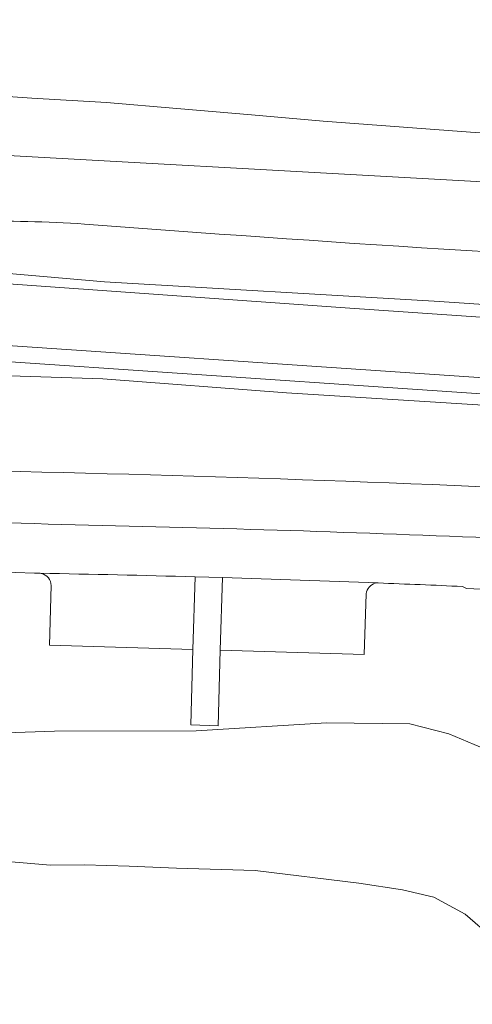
# Model space of a CAD drawing. Extents: x 184422 to 188298, y 343471 to 350189.
# Tile 43 of 256: x 185476 to 185514, y 346789 to 346871. Entities that reach past the tile are written whole.
import ezdxf

# ---------------------------------------------------------------- set-up
doc = ezdxf.new("R2010")
doc.units = 0
for name, color, linetype, lineweight in [('B-WA-GR-BOUWLAND-GV', 252, 'Continuous', 13), ('B-WA-GR-GRAS-GV', 252, 'Continuous', 13), ('B-WA-GR-STRUIK-GV', 252, 'Continuous', 13), ('B-WA-GW-TALUD_KRUIN-G', 252, 'Continuous', 18), ('B-WA-IE-TERREINAFSCHEIDING_KUNSTMATIG_HEKWERK-G', 252, 'IE-TERREINAFSCHEIDING-KUNSTMATIG', 18), ('B-WA-OG-TERREIN_CULTUURSCHEIDING-GV', 252, 'Continuous', 18), ('B-WA-OG-WATER-GV', 252, 'Continuous', 18), ('B-WA-OG-WEG-GV', 252, 'Continuous', 18), ('B-WA-VH-VERHARDING_ASFALT-GV', 252, 'Continuous', 18), ('B-WA-VH-VERHARDING_BETONSTRAATSTEEN-GV', 252, 'Continuous', 18), ('B-WA-VH-VERHARDING_GESLOTEN-GV', 252, 'Continuous', 18), ('B-WA-VH-VERHARDING_OPEN-GV', 252, 'Continuous', 18)]:
    doc.layers.add(name, color=color, linetype=linetype, lineweight=lineweight)
doc.linetypes.add('IE-TERREINAFSCHEIDING-KUNSTMATIG', pattern='A,4,[82,NLCS.SHX,S=0.75,R=90,X=0,Y=0],4,-2', length=10)

msp = doc.modelspace()

# ---------------------------------------------------------------- linework, layer by layer
at = {"layer": 'B-WA-GR-BOUWLAND-GV', "flags": 128}
msp.add_lwpolyline([(185474.37, 346864.761), (185477.176, 346864.589), (185483.405, 346864.205), (185489.286, 346863.704), (185495.532, 346863.173), (185501.534, 346862.663), (185513.84, 346861.739), (185523.312, 346861.124), (185535.396, 346860.019), (185541.379, 346859.472), (185544.31, 346859.269), (185547.039, 346859.151), (185549.921, 346859.194), (185553.192, 346859.3), (185558.88, 346861.266), (185561.73, 346862.091), (185564.673, 346862.036), (185565.51, 346861.876), (185567.552, 346861.681), (185567.183, 346885.408)], dxfattribs=at)
msp.add_lwpolyline([(185474.37, 346864.761), (185477.176, 346864.589), (185483.405, 346864.205), (185489.286, 346863.704), (185495.532, 346863.173), (185501.534, 346862.663), (185513.84, 346861.739), (185523.312, 346861.124), (185535.396, 346860.019), (185541.379, 346859.472), (185544.31, 346859.269), (185547.039, 346859.151), (185549.921, 346859.194), (185553.192, 346859.3), (185558.88, 346861.266), (185561.73, 346862.091), (185564.673, 346862.036), (185565.51, 346861.876), (185567.552, 346861.681), (185567.183, 346885.408)], dxfattribs=at)
msp.add_lwpolyline([(185474.37, 346864.761), (185477.176, 346864.589), (185483.405, 346864.205), (185489.286, 346863.704), (185495.532, 346863.173), (185501.534, 346862.663), (185513.84, 346861.739), (185523.312, 346861.124), (185535.396, 346860.019), (185541.379, 346859.472), (185544.31, 346859.269), (185547.039, 346859.151), (185549.921, 346859.194), (185553.192, 346859.3), (185558.88, 346861.266), (185561.73, 346862.091), (185564.673, 346862.036), (185565.51, 346861.876), (185567.552, 346861.681), (185567.183, 346885.408)], dxfattribs=at)
at = {"layer": 'B-WA-GR-GRAS-GV'}
for points in [[(185530.615, 346831.357, 0.00725), (185472.574, 346833.43)], [(185530.615, 346831.357, 0.00725), (185472.574, 346833.43)], [(185530.615, 346831.357, 0.00725), (185472.574, 346833.43)], [(185460.5, 346829.421, -0.000502), (185496.568, 346828.485)], [(185460.5, 346829.421, -0.000502), (185496.568, 346828.485)], [(185460.5, 346829.421, -0.000502), (185496.568, 346828.485)], [(185496.568, 346828.485, -0.004536), (185532.015, 346827.052)], [(185496.568, 346828.485, -0.004536), (185532.015, 346827.052)], [(185496.568, 346828.485, -0.004536), (185532.015, 346827.052)], [(185478.789, 346823.808, 0.349912), (185477.964, 346824.829)], [(185478.789, 346823.808, 0.349912), (185477.964, 346824.829)], [(185478.789, 346823.808, 0.349912), (185477.964, 346824.829)], [(185505.885, 346824.004, 0.28944), (185505.112, 346823.136)], [(185505.885, 346824.004, 0.28944), (185505.112, 346823.136)], [(185505.885, 346824.004, 0.28944), (185505.112, 346823.136)], [(185513.173, 346823.737, 0.001421), (185506.12, 346824.033)], [(185513.173, 346823.737, 0.001421), (185506.12, 346824.033)], [(185513.173, 346823.737, 0.001421), (185506.12, 346824.033)]]:
    msp.add_lwpolyline(points, format="xyb", dxfattribs=at)
at = {"layer": 'B-WA-GR-GRAS-GV', "flags": 128}
for points in [[(185477.964, 346824.829), (185477.873, 346824.842), (185477.754, 346824.844), (185477.397, 346824.85), (185472.613, 346825.011), (185472.164, 346824.82), (185471.889, 346824.826), (185471.734, 346818.105), (185451.534, 346818.754), (185451.557, 346825.295), (185450.985, 346825.453), (185445.395, 346825.513), (185445.192, 346825.5)], [(185477.964, 346824.829), (185477.873, 346824.842), (185477.754, 346824.844), (185477.397, 346824.85), (185472.613, 346825.011), (185472.164, 346824.82), (185471.889, 346824.826), (185471.734, 346818.105), (185451.534, 346818.754), (185451.557, 346825.295), (185450.985, 346825.453), (185445.395, 346825.513), (185445.192, 346825.5)], [(185477.964, 346824.829), (185477.873, 346824.842), (185477.754, 346824.844), (185477.397, 346824.85), (185472.613, 346825.011), (185472.164, 346824.82), (185471.889, 346824.826), (185471.734, 346818.105), (185451.534, 346818.754), (185451.557, 346825.295), (185450.985, 346825.453), (185445.395, 346825.513), (185445.192, 346825.5)], [(185505.112, 346823.136), (185504.964, 346818.06), (185492.923, 346818.412), (185492.738, 346812.089), (185490.453, 346812.156), (185490.637, 346818.479), (185478.644, 346818.829), (185478.789, 346823.808)], [(185505.112, 346823.136), (185504.964, 346818.06), (185492.923, 346818.412), (185492.738, 346812.089), (185490.453, 346812.156), (185490.637, 346818.479), (185478.644, 346818.829), (185478.789, 346823.808)], [(185505.112, 346823.136), (185504.964, 346818.06), (185492.923, 346818.412), (185492.738, 346812.089), (185490.453, 346812.156), (185490.637, 346818.479), (185478.644, 346818.829), (185478.789, 346823.808)], [(185506.12, 346824.033), (185505.885, 346824.004)], [(185506.12, 346824.033), (185505.885, 346824.004)], [(185506.12, 346824.033), (185505.885, 346824.004)], [(185536.573, 346822.705), (185530.41, 346822.98), (185529.961, 346822.818), (185528.12, 346822.901), (185527.929, 346818.668), (185517.523, 346819.139), (185517.714, 346823.372), (185513.502, 346823.563), (185513.173, 346823.737)], [(185536.573, 346822.705), (185530.41, 346822.98), (185529.961, 346822.818), (185528.12, 346822.901), (185527.929, 346818.668), (185517.523, 346819.139), (185517.714, 346823.372), (185513.502, 346823.563), (185513.173, 346823.737)], [(185536.573, 346822.705), (185530.41, 346822.98), (185529.961, 346822.818), (185528.12, 346822.901), (185527.929, 346818.668), (185517.523, 346819.139), (185517.714, 346823.372), (185513.502, 346823.563), (185513.173, 346823.737)], [(185462.771, 346811.087), (185479.076, 346811.626), (185490.904, 346811.672), (185501.816, 346812.343), (185508.782, 346812.238), (185512.022, 346811.406), (185514.153, 346810.524)], [(185462.771, 346811.087), (185479.076, 346811.626), (185490.904, 346811.672), (185501.816, 346812.343), (185508.782, 346812.238), (185512.022, 346811.406), (185514.153, 346810.524)], [(185462.771, 346811.087), (185479.076, 346811.626), (185490.904, 346811.672), (185501.816, 346812.343), (185508.782, 346812.238), (185512.022, 346811.406), (185514.153, 346810.524)]]:
    msp.add_lwpolyline(points, dxfattribs=at)
at = {"layer": 'B-WA-GR-STRUIK-GV', "flags": 128}
for points in [[(185528.256, 346784.7), (185531.679, 346789.758), (185534.391, 346790.451), (185538.046, 346790.569), (185541.68, 346791.824), (185543.169, 346793.399), (185543.412, 346796.605), (185541.728, 346798.964), (185537.378, 346798.198), (185535.166, 346798.238), (185532.607, 346798.77), (185529.554, 346799.992), (185526.326, 346801.845), (185524.099, 346803.77), (185521.235, 346806.392), (185518.308, 346808.51), (185515.006, 346810.171), (185514.153, 346810.524), (185512.022, 346811.406), (185508.782, 346812.238), (185501.816, 346812.343), (185490.904, 346811.672), (185479.076, 346811.626), (185462.771, 346811.087)], [(185528.256, 346784.7), (185531.679, 346789.758), (185534.391, 346790.451), (185538.046, 346790.569), (185541.68, 346791.824), (185543.169, 346793.399), (185543.412, 346796.605), (185541.728, 346798.964), (185537.378, 346798.198), (185535.166, 346798.238), (185532.607, 346798.77), (185529.554, 346799.992), (185526.326, 346801.845), (185524.099, 346803.77), (185521.235, 346806.392), (185518.308, 346808.51), (185515.006, 346810.171), (185514.153, 346810.524), (185512.022, 346811.406), (185508.782, 346812.238), (185501.816, 346812.343), (185490.904, 346811.672), (185479.076, 346811.626), (185462.771, 346811.087)], [(185528.256, 346784.7), (185531.679, 346789.758), (185534.391, 346790.451), (185538.046, 346790.569), (185541.68, 346791.824), (185543.169, 346793.399), (185543.412, 346796.605), (185541.728, 346798.964), (185537.378, 346798.198), (185535.166, 346798.238), (185532.607, 346798.77), (185529.554, 346799.992), (185526.326, 346801.845), (185524.099, 346803.77), (185521.235, 346806.392), (185518.308, 346808.51), (185515.006, 346810.171), (185514.153, 346810.524), (185512.022, 346811.406), (185508.782, 346812.238), (185501.816, 346812.343), (185490.904, 346811.672), (185479.076, 346811.626), (185462.771, 346811.087)], [(185475.143, 346800.737), (185478.734, 346800.438), (185481.572, 346800.453), (185485.316, 346800.354), (185489.27, 346800.18), (185495.831, 346799.997), (185504.519, 346798.938), (185508.169, 346798.364), (185510.78, 346797.747), (185513.388, 346796.336), (185515.725, 346794.314), (185517.52, 346792.42), (185519.893, 346790.079), (185522.681, 346788.304)], [(185475.143, 346800.737), (185478.734, 346800.438), (185481.572, 346800.453), (185485.316, 346800.354), (185489.27, 346800.18), (185495.831, 346799.997), (185504.519, 346798.938), (185508.169, 346798.364), (185510.78, 346797.747), (185513.388, 346796.336), (185515.725, 346794.314), (185517.52, 346792.42), (185519.893, 346790.079), (185522.681, 346788.304)], [(185475.143, 346800.737), (185478.734, 346800.438), (185481.572, 346800.453), (185485.316, 346800.354), (185489.27, 346800.18), (185495.831, 346799.997), (185504.519, 346798.938), (185508.169, 346798.364), (185510.78, 346797.747), (185513.388, 346796.336), (185515.725, 346794.314), (185517.52, 346792.42), (185519.893, 346790.079), (185522.681, 346788.304)]]:
    msp.add_lwpolyline(points, dxfattribs=at)
at = {"layer": 'B-WA-GW-TALUD_KRUIN-G', "flags": 128}
for points in [[(185466.275, 346873.867), (185464.957, 346872.64), (185464.373, 346871.993), (185463.87, 346871.263), (185463.537, 346870.41), (185463.351, 346869.555), (185463.344, 346868.683), (185464.009, 346862.147), (185464.56, 346858.716), (185467.969, 346859.549), (185471.645, 346859.966), (185550.002, 346855.62)], [(185466.275, 346873.867), (185464.957, 346872.64), (185464.373, 346871.993), (185463.87, 346871.263), (185463.537, 346870.41), (185463.351, 346869.555), (185463.344, 346868.683), (185464.009, 346862.147), (185464.56, 346858.716), (185467.969, 346859.549), (185471.645, 346859.966), (185550.002, 346855.62)], [(185466.275, 346873.867), (185464.957, 346872.64), (185464.373, 346871.993), (185463.87, 346871.263), (185463.537, 346870.41), (185463.351, 346869.555), (185463.344, 346868.683), (185464.009, 346862.147), (185464.56, 346858.716), (185467.969, 346859.549), (185471.645, 346859.966), (185550.002, 346855.62)], [(185465.592, 346852.494), (185465.913, 346851.992), (185466.075, 346851.74), (185466.649, 346851.197), (185467.356, 346850.898), (185468.031, 346850.697), (185468.902, 346850.494), (185470.124, 346850.37), (185483.24, 346849.213), (185510.815, 346847.589), (185540.775, 346845.587), (185549.036, 346844.918), (185551.475, 346845.012), (185553.312, 346845.34), (185555.215, 346845.854), (185555.608, 346845.98), (185556.351, 346846.218), (185557.626, 346846.626), (185559.074, 346847.201), (185560.115, 346847.861), (185560.771, 346848.41), (185564.114, 346853.454), (185565.129, 346855.651), (185566.837, 346859.344)], [(185465.592, 346852.494), (185465.913, 346851.992), (185466.075, 346851.74), (185466.649, 346851.197), (185467.356, 346850.898), (185468.031, 346850.697), (185468.902, 346850.494), (185470.124, 346850.37), (185483.24, 346849.213), (185510.815, 346847.589), (185540.775, 346845.587), (185549.036, 346844.918), (185551.475, 346845.012), (185553.312, 346845.34), (185555.215, 346845.854), (185555.608, 346845.98), (185556.351, 346846.218), (185557.626, 346846.626), (185559.074, 346847.201), (185560.115, 346847.861), (185560.771, 346848.41), (185564.114, 346853.454), (185565.129, 346855.651), (185566.837, 346859.344)], [(185465.592, 346852.494), (185465.913, 346851.992), (185466.075, 346851.74), (185466.649, 346851.197), (185467.356, 346850.898), (185468.031, 346850.697), (185468.902, 346850.494), (185470.124, 346850.37), (185483.24, 346849.213), (185510.815, 346847.589), (185540.775, 346845.587), (185549.036, 346844.918), (185551.475, 346845.012), (185553.312, 346845.34), (185555.215, 346845.854), (185555.608, 346845.98), (185556.351, 346846.218), (185557.626, 346846.626), (185559.074, 346847.201), (185560.115, 346847.861), (185560.771, 346848.41), (185564.114, 346853.454), (185565.129, 346855.651), (185566.837, 346859.344)], [(185568.225, 346834.889), (185564.849, 346835.08), (185556.738, 346835.43), (185555.268, 346835.503), (185553.91, 346835.654), (185552.762, 346835.798), (185551.852, 346835.904), (185550.947, 346836.028), (185550.083, 346836.044), (185543.924, 346836.597), (185533.306, 346837.551), (185516.675, 346838.788), (185498.475, 346839.944), (185483.103, 346841.094), (185467.524, 346841.617)], [(185568.225, 346834.889), (185564.849, 346835.08), (185556.738, 346835.43), (185555.268, 346835.503), (185553.91, 346835.654), (185552.762, 346835.798), (185551.852, 346835.904), (185550.947, 346836.028), (185550.083, 346836.044), (185543.924, 346836.597), (185533.306, 346837.551), (185516.675, 346838.788), (185498.475, 346839.944), (185483.103, 346841.094), (185467.524, 346841.617)], [(185568.225, 346834.889), (185564.849, 346835.08), (185556.738, 346835.43), (185555.268, 346835.503), (185553.91, 346835.654), (185552.762, 346835.798), (185551.852, 346835.904), (185550.947, 346836.028), (185550.083, 346836.044), (185543.924, 346836.597), (185533.306, 346837.551), (185516.675, 346838.788), (185498.475, 346839.944), (185483.103, 346841.094), (185467.524, 346841.617)], [(185541.728, 346798.964), (185537.378, 346798.198), (185535.166, 346798.238), (185532.607, 346798.77), (185529.554, 346799.992), (185526.326, 346801.845), (185524.099, 346803.77), (185521.235, 346806.392), (185518.308, 346808.51), (185515.006, 346810.171), (185514.153, 346810.524), (185512.022, 346811.406), (185508.782, 346812.238), (185501.816, 346812.343), (185490.904, 346811.672), (185479.076, 346811.626), (185462.771, 346811.087)], [(185541.728, 346798.964), (185537.378, 346798.198), (185535.166, 346798.238), (185532.607, 346798.77), (185529.554, 346799.992), (185526.326, 346801.845), (185524.099, 346803.77), (185521.235, 346806.392), (185518.308, 346808.51), (185515.006, 346810.171), (185514.153, 346810.524), (185512.022, 346811.406), (185508.782, 346812.238), (185501.816, 346812.343), (185490.904, 346811.672), (185479.076, 346811.626), (185462.771, 346811.087)], [(185541.728, 346798.964), (185537.378, 346798.198), (185535.166, 346798.238), (185532.607, 346798.77), (185529.554, 346799.992), (185526.326, 346801.845), (185524.099, 346803.77), (185521.235, 346806.392), (185518.308, 346808.51), (185515.006, 346810.171), (185514.153, 346810.524), (185512.022, 346811.406), (185508.782, 346812.238), (185501.816, 346812.343), (185490.904, 346811.672), (185479.076, 346811.626), (185462.771, 346811.087)]]:
    msp.add_lwpolyline(points, dxfattribs=at)
at = {"layer": 'B-WA-IE-TERREINAFSCHEIDING_KUNSTMATIG_HEKWERK-G', "flags": 128}
for points in [[(185477.176, 346864.589), (185474.37, 346864.761)], [(185477.176, 346864.589), (185474.37, 346864.761)], [(185477.176, 346864.589), (185474.37, 346864.761)], [(185483.405, 346864.205), (185477.176, 346864.589)], [(185483.405, 346864.205), (185477.176, 346864.589)], [(185483.405, 346864.205), (185477.176, 346864.589)], [(185489.286, 346863.704), (185483.405, 346864.205)], [(185489.286, 346863.704), (185483.405, 346864.205)], [(185489.286, 346863.704), (185483.405, 346864.205)], [(185495.532, 346863.173), (185489.286, 346863.704)], [(185495.532, 346863.173), (185489.286, 346863.704)], [(185495.532, 346863.173), (185489.286, 346863.704)], [(185501.534, 346862.663), (185495.532, 346863.173)], [(185501.534, 346862.663), (185495.532, 346863.173)], [(185501.534, 346862.663), (185495.532, 346863.173)], [(185513.84, 346861.739), (185501.534, 346862.663)], [(185513.84, 346861.739), (185501.534, 346862.663)], [(185513.84, 346861.739), (185501.534, 346862.663)], [(185523.312, 346861.124), (185513.84, 346861.739)], [(185523.312, 346861.124), (185513.84, 346861.739)], [(185523.312, 346861.124), (185513.84, 346861.739)]]:
    msp.add_lwpolyline(points, dxfattribs=at)
at = {"layer": 'B-WA-OG-TERREIN_CULTUURSCHEIDING-GV', "flags": 128}
for points in [[(185467.532, 346871.026), (185466.275, 346873.867), (185464.957, 346872.64), (185464.373, 346871.993), (185463.87, 346871.263), (185463.537, 346870.41), (185463.351, 346869.555), (185463.344, 346868.683), (185464.009, 346862.147), (185464.56, 346858.716), (185467.969, 346859.549), (185471.645, 346859.966), (185550.002, 346855.62)], [(185467.532, 346871.026), (185466.275, 346873.867), (185464.957, 346872.64), (185464.373, 346871.993), (185463.87, 346871.263), (185463.537, 346870.41), (185463.351, 346869.555), (185463.344, 346868.683), (185464.009, 346862.147), (185464.56, 346858.716), (185467.969, 346859.549), (185471.645, 346859.966), (185550.002, 346855.62)], [(185467.532, 346871.026), (185466.275, 346873.867), (185464.957, 346872.64), (185464.373, 346871.993), (185463.87, 346871.263), (185463.537, 346870.41), (185463.351, 346869.555), (185463.344, 346868.683), (185464.009, 346862.147), (185464.56, 346858.716), (185467.969, 346859.549), (185471.645, 346859.966), (185550.002, 346855.62)], [(185564.673, 346862.036), (185561.73, 346862.091), (185558.88, 346861.266), (185553.192, 346859.3), (185549.921, 346859.194), (185547.039, 346859.151), (185544.31, 346859.269), (185541.379, 346859.472), (185535.396, 346860.019), (185523.312, 346861.124), (185513.84, 346861.739), (185501.534, 346862.663), (185495.532, 346863.173), (185489.286, 346863.704), (185483.405, 346864.205), (185477.176, 346864.589), (185474.37, 346864.761), (185471.051, 346864.778), (185468.7, 346866.278), (185468.035, 346867.395), (185467.859, 346868.518), (185467.532, 346871.026)], [(185564.673, 346862.036), (185561.73, 346862.091), (185558.88, 346861.266), (185553.192, 346859.3), (185549.921, 346859.194), (185547.039, 346859.151), (185544.31, 346859.269), (185541.379, 346859.472), (185535.396, 346860.019), (185523.312, 346861.124), (185513.84, 346861.739), (185501.534, 346862.663), (185495.532, 346863.173), (185489.286, 346863.704), (185483.405, 346864.205), (185477.176, 346864.589), (185474.37, 346864.761), (185471.051, 346864.778), (185468.7, 346866.278), (185468.035, 346867.395), (185467.859, 346868.518), (185467.532, 346871.026)], [(185564.673, 346862.036), (185561.73, 346862.091), (185558.88, 346861.266), (185553.192, 346859.3), (185549.921, 346859.194), (185547.039, 346859.151), (185544.31, 346859.269), (185541.379, 346859.472), (185535.396, 346860.019), (185523.312, 346861.124), (185513.84, 346861.739), (185501.534, 346862.663), (185495.532, 346863.173), (185489.286, 346863.704), (185483.405, 346864.205), (185477.176, 346864.589), (185474.37, 346864.761), (185471.051, 346864.778), (185468.7, 346866.278), (185468.035, 346867.395), (185467.859, 346868.518), (185467.532, 346871.026)], [(185550.002, 346855.62), (185471.645, 346859.966), (185467.969, 346859.549), (185464.56, 346858.716), (185465.328, 346853.927), (185465.592, 346852.494)], [(185550.002, 346855.62), (185471.645, 346859.966), (185467.969, 346859.549), (185464.56, 346858.716), (185465.328, 346853.927), (185465.592, 346852.494)], [(185550.002, 346855.62), (185471.645, 346859.966), (185467.969, 346859.549), (185464.56, 346858.716), (185465.328, 346853.927), (185465.592, 346852.494)], [(185470.124, 346850.37), (185483.24, 346849.213), (185510.815, 346847.589), (185540.775, 346845.587), (185549.036, 346844.918), (185551.475, 346845.012), (185553.312, 346845.34), (185555.215, 346845.854), (185555.608, 346845.98), (185556.351, 346846.218), (185557.626, 346846.626), (185559.074, 346847.201), (185560.115, 346847.861), (185560.771, 346848.41), (185564.114, 346853.454), (185565.129, 346855.651), (185566.837, 346859.344)], [(185470.124, 346850.37), (185483.24, 346849.213), (185510.815, 346847.589), (185540.775, 346845.587), (185549.036, 346844.918), (185551.475, 346845.012), (185553.312, 346845.34), (185555.215, 346845.854), (185555.608, 346845.98), (185556.351, 346846.218), (185557.626, 346846.626), (185559.074, 346847.201), (185560.115, 346847.861), (185560.771, 346848.41), (185564.114, 346853.454), (185565.129, 346855.651), (185566.837, 346859.344)], [(185470.124, 346850.37), (185483.24, 346849.213), (185510.815, 346847.589), (185540.775, 346845.587), (185549.036, 346844.918), (185551.475, 346845.012), (185553.312, 346845.34), (185555.215, 346845.854), (185555.608, 346845.98), (185556.351, 346846.218), (185557.626, 346846.626), (185559.074, 346847.201), (185560.115, 346847.861), (185560.771, 346848.41), (185564.114, 346853.454), (185565.129, 346855.651), (185566.837, 346859.344)], [(185568.225, 346834.889), (185564.849, 346835.08), (185556.738, 346835.43), (185555.268, 346835.503), (185553.91, 346835.654), (185552.762, 346835.798), (185551.852, 346835.904), (185550.947, 346836.028), (185550.083, 346836.044), (185543.924, 346836.597), (185533.306, 346837.551), (185516.675, 346838.788), (185498.475, 346839.944), (185483.103, 346841.094), (185467.524, 346841.617)], [(185568.225, 346834.889), (185564.849, 346835.08), (185556.738, 346835.43), (185555.268, 346835.503), (185553.91, 346835.654), (185552.762, 346835.798), (185551.852, 346835.904), (185550.947, 346836.028), (185550.083, 346836.044), (185543.924, 346836.597), (185533.306, 346837.551), (185516.675, 346838.788), (185498.475, 346839.944), (185483.103, 346841.094), (185467.524, 346841.617)], [(185568.225, 346834.889), (185564.849, 346835.08), (185556.738, 346835.43), (185555.268, 346835.503), (185553.91, 346835.654), (185552.762, 346835.798), (185551.852, 346835.904), (185550.947, 346836.028), (185550.083, 346836.044), (185543.924, 346836.597), (185533.306, 346837.551), (185516.675, 346838.788), (185498.475, 346839.944), (185483.103, 346841.094), (185467.524, 346841.617)]]:
    msp.add_lwpolyline(points, dxfattribs=at)
at = {"layer": 'B-WA-OG-TERREIN_CULTUURSCHEIDING-GV'}
for points in [[(185481.584, 346854.042, 0.02609), (185472.077, 346854.232)], [(185472.077, 346854.232, -0.02609), (185481.584, 346854.042)], [(185481.584, 346854.042, 0.02609), (185472.077, 346854.232)], [(185472.077, 346854.232, -0.02609), (185481.584, 346854.042)], [(185481.584, 346854.042, 0.02609), (185472.077, 346854.232)], [(185472.077, 346854.232, -0.02609), (185481.584, 346854.042)], [(185541.685, 346850.235, -0.006336), (185481.584, 346854.042)], [(185481.584, 346854.042, 0.006336), (185541.685, 346850.235)], [(185541.685, 346850.235, -0.006336), (185481.584, 346854.042)], [(185481.584, 346854.042, 0.006336), (185541.685, 346850.235)], [(185541.685, 346850.235, -0.006336), (185481.584, 346854.042)], [(185481.584, 346854.042, 0.006336), (185541.685, 346850.235)], [(185472.574, 346833.43, -0.00725), (185530.615, 346831.357)], [(185472.574, 346833.43, -0.00725), (185530.615, 346831.357)], [(185472.574, 346833.43, -0.00725), (185530.615, 346831.357)]]:
    msp.add_lwpolyline(points, format="xyb", dxfattribs=at)
at = {"layer": 'B-WA-OG-WATER-GV', "flags": 128}
msp.add_lwpolyline([(185500.29, 346708.513), (185502.381, 346709.25), (185510.542, 346712.736), (185513.86, 346713.34), (185516.456, 346713.253), (185517.565, 346712.766), (185528.256, 346784.7), (185525.733, 346786.51), (185522.681, 346788.304), (185519.893, 346790.079), (185517.52, 346792.42), (185515.725, 346794.314), (185513.388, 346796.336), (185510.78, 346797.747), (185508.169, 346798.364), (185504.519, 346798.938), (185495.831, 346799.997), (185489.27, 346800.18), (185485.316, 346800.354), (185481.572, 346800.453), (185478.734, 346800.438), (185475.143, 346800.737)], dxfattribs=at)
msp.add_lwpolyline([(185500.29, 346708.513), (185502.381, 346709.25), (185510.542, 346712.736), (185513.86, 346713.34), (185516.456, 346713.253), (185517.565, 346712.766), (185528.256, 346784.7), (185525.733, 346786.51), (185522.681, 346788.304), (185519.893, 346790.079), (185517.52, 346792.42), (185515.725, 346794.314), (185513.388, 346796.336), (185510.78, 346797.747), (185508.169, 346798.364), (185504.519, 346798.938), (185495.831, 346799.997), (185489.27, 346800.18), (185485.316, 346800.354), (185481.572, 346800.453), (185478.734, 346800.438), (185475.143, 346800.737)], dxfattribs=at)
msp.add_lwpolyline([(185500.29, 346708.513), (185502.381, 346709.25), (185510.542, 346712.736), (185513.86, 346713.34), (185516.456, 346713.253), (185517.565, 346712.766), (185528.256, 346784.7), (185525.733, 346786.51), (185522.681, 346788.304), (185519.893, 346790.079), (185517.52, 346792.42), (185515.725, 346794.314), (185513.388, 346796.336), (185510.78, 346797.747), (185508.169, 346798.364), (185504.519, 346798.938), (185495.831, 346799.997), (185489.27, 346800.18), (185485.316, 346800.354), (185481.572, 346800.453), (185478.734, 346800.438), (185475.143, 346800.737)], dxfattribs=at)
at = {"layer": 'B-WA-OG-WEG-GV', "flags": 128}
for points in [[(185616.219, 346833.924), (185591.773, 346834.732), (185587.416, 346833.023), (185576.894, 346833.687), (185572.746, 346835.93), (185508.985, 346840.233), (185472.921, 346842.686), (185447.618, 346844.412), (185434.217, 346845.244), (185420.806, 346845.87), (185407.664, 346846.293), (185394.517, 346846.417), (185387.276, 346846.386), (185380.038, 346846.241), (185366.499, 346846.054), (185363.719, 346842.874), (185362.5, 346841.48), (185345.635, 346842.449), (185330.941, 346844.043), (185318.886, 346846.312), (185316.661, 346846.803), (185313.106, 346852.289), (185313.052, 346852.303), (185311.264, 346852.764)], [(185616.219, 346833.924), (185591.773, 346834.732), (185587.416, 346833.023), (185576.894, 346833.687), (185572.746, 346835.93), (185508.985, 346840.233), (185472.921, 346842.686), (185447.618, 346844.412), (185434.217, 346845.244), (185420.806, 346845.87), (185407.664, 346846.293), (185394.517, 346846.417), (185387.276, 346846.386), (185380.038, 346846.241), (185366.499, 346846.054), (185363.719, 346842.874), (185362.5, 346841.48), (185345.635, 346842.449), (185330.941, 346844.043), (185318.886, 346846.312), (185316.661, 346846.803), (185313.106, 346852.289), (185313.052, 346852.303), (185311.264, 346852.764)], [(185616.219, 346833.924), (185591.773, 346834.732), (185587.416, 346833.023), (185576.894, 346833.687), (185572.746, 346835.93), (185508.985, 346840.233), (185472.921, 346842.686), (185447.618, 346844.412), (185434.217, 346845.244), (185420.806, 346845.87), (185407.664, 346846.293), (185394.517, 346846.417), (185387.276, 346846.386), (185380.038, 346846.241), (185366.499, 346846.054), (185363.719, 346842.874), (185362.5, 346841.48), (185345.635, 346842.449), (185330.941, 346844.043), (185318.886, 346846.312), (185316.661, 346846.803), (185313.106, 346852.289), (185313.052, 346852.303), (185311.264, 346852.764)], [(185473.641, 346849.153), (185503.753, 346847.009), (185553.227, 346843.61), (185553.264, 346844.114), (185559.622, 346843.675), (185562.262, 346846.82), (185556.351, 346846.218), (185555.608, 346845.98), (185555.215, 346845.854), (185553.312, 346845.34), (185551.475, 346845.012), (185549.036, 346844.918), (185540.775, 346845.587), (185510.815, 346847.589), (185483.24, 346849.213), (185470.124, 346850.37)], [(185473.641, 346849.153), (185503.753, 346847.009), (185553.227, 346843.61), (185553.264, 346844.114), (185559.622, 346843.675), (185562.262, 346846.82), (185556.351, 346846.218), (185555.608, 346845.98), (185555.215, 346845.854), (185553.312, 346845.34), (185551.475, 346845.012), (185549.036, 346844.918), (185540.775, 346845.587), (185510.815, 346847.589), (185483.24, 346849.213), (185470.124, 346850.37)], [(185473.641, 346849.153), (185503.753, 346847.009), (185553.227, 346843.61), (185553.264, 346844.114), (185559.622, 346843.675), (185562.262, 346846.82), (185556.351, 346846.218), (185555.608, 346845.98), (185555.215, 346845.854), (185553.312, 346845.34), (185551.475, 346845.012), (185549.036, 346844.918), (185540.775, 346845.587), (185510.815, 346847.589), (185483.24, 346849.213), (185470.124, 346850.37)], [(185467.524, 346841.617), (185483.103, 346841.094), (185498.475, 346839.944), (185516.675, 346838.788), (185533.306, 346837.551), (185543.924, 346836.597), (185550.083, 346836.044), (185550.947, 346836.028), (185551.852, 346835.904), (185552.762, 346835.798), (185553.91, 346835.654), (185555.268, 346835.503), (185556.738, 346835.43), (185564.849, 346835.08), (185568.225, 346834.889)], [(185467.524, 346841.617), (185483.103, 346841.094), (185498.475, 346839.944), (185516.675, 346838.788), (185533.306, 346837.551), (185543.924, 346836.597), (185550.083, 346836.044), (185550.947, 346836.028), (185551.852, 346835.904), (185552.762, 346835.798), (185553.91, 346835.654), (185555.268, 346835.503), (185556.738, 346835.43), (185564.849, 346835.08), (185568.225, 346834.889)], [(185467.524, 346841.617), (185483.103, 346841.094), (185498.475, 346839.944), (185516.675, 346838.788), (185533.306, 346837.551), (185543.924, 346836.597), (185550.083, 346836.044), (185550.947, 346836.028), (185551.852, 346835.904), (185552.762, 346835.798), (185553.91, 346835.654), (185555.268, 346835.503), (185556.738, 346835.43), (185564.849, 346835.08), (185568.225, 346834.889)]]:
    msp.add_lwpolyline(points, dxfattribs=at)
at = {"layer": 'B-WA-VH-VERHARDING_ASFALT-GV', "flags": 128}
for points in [[(185589.428, 346841.787), (185586.469, 346841.915), (185577.78, 346842.478), (185573.066, 346842.783), (185567.333, 346843.158), (185563.163, 346843.431), (185559.622, 346843.675), (185553.264, 346844.114), (185553.227, 346843.61), (185503.753, 346847.009), (185473.641, 346849.153), (185448.093, 346850.882), (185442.173, 346851.234), (185434.591, 346851.684), (185431.91, 346851.808), (185421.08, 346852.308), (185407.697, 346852.701), (185394.311, 346852.851), (185387.211, 346852.818), (185380.111, 346852.805), (185367.706, 346852.518), (185366.234, 346852.488), (185364.762, 346852.495)], [(185589.428, 346841.787), (185586.469, 346841.915), (185577.78, 346842.478), (185573.066, 346842.783), (185567.333, 346843.158), (185563.163, 346843.431), (185559.622, 346843.675), (185553.264, 346844.114), (185553.227, 346843.61), (185503.753, 346847.009), (185473.641, 346849.153), (185448.093, 346850.882), (185442.173, 346851.234), (185434.591, 346851.684), (185431.91, 346851.808), (185421.08, 346852.308), (185407.697, 346852.701), (185394.311, 346852.851), (185387.211, 346852.818), (185380.111, 346852.805), (185367.706, 346852.518), (185366.234, 346852.488), (185364.762, 346852.495)], [(185589.428, 346841.787), (185586.469, 346841.915), (185577.78, 346842.478), (185573.066, 346842.783), (185567.333, 346843.158), (185563.163, 346843.431), (185559.622, 346843.675), (185553.264, 346844.114), (185553.227, 346843.61), (185503.753, 346847.009), (185473.641, 346849.153), (185448.093, 346850.882), (185442.173, 346851.234), (185434.591, 346851.684), (185431.91, 346851.808), (185421.08, 346852.308), (185407.697, 346852.701), (185394.311, 346852.851), (185387.211, 346852.818), (185380.111, 346852.805), (185367.706, 346852.518), (185366.234, 346852.488), (185364.762, 346852.495)], [(185364.703, 346847.393), (185365.668, 346847.392), (185366.182, 346847.391), (185367.661, 346847.382), (185380.082, 346847.649), (185387.24, 346847.733), (185394.4, 346847.768), (185407.63, 346847.644), (185420.856, 346847.249), (185434.261, 346846.602), (185447.658, 346845.792), (185473.072, 346844.037), (185509.188, 346841.588), (185573.199, 346837.22), (185583.215, 346836.537), (185589.597, 346836.216), (185591.62, 346836.123), (185591.856, 346836.112), (185591.989, 346841.676), (185591.216, 346841.71), (185589.428, 346841.787)], [(185364.703, 346847.393), (185365.668, 346847.392), (185366.182, 346847.391), (185367.661, 346847.382), (185380.082, 346847.649), (185387.24, 346847.733), (185394.4, 346847.768), (185407.63, 346847.644), (185420.856, 346847.249), (185434.261, 346846.602), (185447.658, 346845.792), (185473.072, 346844.037), (185509.188, 346841.588), (185573.199, 346837.22), (185583.215, 346836.537), (185589.597, 346836.216), (185591.62, 346836.123), (185591.856, 346836.112), (185591.989, 346841.676), (185591.216, 346841.71), (185589.428, 346841.787)], [(185364.703, 346847.393), (185365.668, 346847.392), (185366.182, 346847.391), (185367.661, 346847.382), (185380.082, 346847.649), (185387.24, 346847.733), (185394.4, 346847.768), (185407.63, 346847.644), (185420.856, 346847.249), (185434.261, 346846.602), (185447.658, 346845.792), (185473.072, 346844.037), (185509.188, 346841.588), (185573.199, 346837.22), (185583.215, 346836.537), (185589.597, 346836.216), (185591.62, 346836.123), (185591.856, 346836.112), (185591.989, 346841.676), (185591.216, 346841.71), (185589.428, 346841.787)]]:
    msp.add_lwpolyline(points, dxfattribs=at)
at = {"layer": 'B-WA-VH-VERHARDING_BETONSTRAATSTEEN-GV', "flags": 128}
msp.add_lwpolyline([(185472.921, 346842.686), (185508.985, 346840.233), (185572.746, 346835.93), (185576.894, 346833.687), (185587.416, 346833.023), (185591.773, 346834.732), (185591.856, 346836.112), (185591.62, 346836.123), (185587.202, 346834.389), (185577.275, 346835.016), (185573.199, 346837.22), (185509.188, 346841.588), (185473.072, 346844.037)], dxfattribs=at)
msp.add_lwpolyline([(185472.921, 346842.686), (185508.985, 346840.233), (185572.746, 346835.93), (185576.894, 346833.687), (185587.416, 346833.023), (185591.773, 346834.732), (185591.856, 346836.112), (185591.62, 346836.123), (185587.202, 346834.389), (185577.275, 346835.016), (185573.199, 346837.22), (185509.188, 346841.588), (185473.072, 346844.037)], dxfattribs=at)
msp.add_lwpolyline([(185472.921, 346842.686), (185508.985, 346840.233), (185572.746, 346835.93), (185576.894, 346833.687), (185587.416, 346833.023), (185591.773, 346834.732), (185591.856, 346836.112), (185591.62, 346836.123), (185587.202, 346834.389), (185577.275, 346835.016), (185573.199, 346837.22), (185509.188, 346841.588), (185473.072, 346844.037)], dxfattribs=at)
at = {"layer": 'B-WA-VH-VERHARDING_GESLOTEN-GV'}
for points in [[(185496.568, 346828.485, 0.000502), (185460.5, 346829.421)], [(185496.568, 346828.485, 0.000502), (185460.5, 346829.421)], [(185496.568, 346828.485, 0.000502), (185460.5, 346829.421)], [(185532.015, 346827.052, 0.004536), (185496.568, 346828.485)], [(185532.015, 346827.052, 0.004536), (185496.568, 346828.485)], [(185532.015, 346827.052, 0.004536), (185496.568, 346828.485)], [(185477.873, 346824.842, -0.002317), (185490.815, 346824.546)], [(185477.873, 346824.842, -0.002317), (185490.815, 346824.546)], [(185477.873, 346824.842, -0.002317), (185490.815, 346824.546)], [(185493.1, 346824.48, -0.002537), (185506.12, 346824.033)], [(185493.1, 346824.48, -0.002537), (185506.12, 346824.033)], [(185493.1, 346824.48, -0.002537), (185506.12, 346824.033)], [(185506.12, 346824.033, -0.001421), (185513.173, 346823.737)], [(185506.12, 346824.033, -0.001421), (185513.173, 346823.737)], [(185506.12, 346824.033, -0.001421), (185513.173, 346823.737)]]:
    msp.add_lwpolyline(points, format="xyb", dxfattribs=at)
at = {"layer": 'B-WA-VH-VERHARDING_GESLOTEN-GV', "flags": 128}
for points in [[(185385.179, 346826.021), (185390.229, 346825.976), (185390.949, 346825.753), (185410.101, 346825.676), (185410.55, 346825.887), (185417.463, 346825.813), (185417.552, 346825.812), (185430.279, 346825.675), (185432.63, 346825.65), (185445.326, 346825.514), (185445.366, 346825.513), (185445.395, 346825.513), (185450.985, 346825.453), (185451.557, 346825.295), (185471.889, 346824.826), (185472.164, 346824.82), (185472.613, 346825.011), (185477.397, 346824.85), (185477.754, 346824.844), (185477.873, 346824.842)], [(185385.179, 346826.021), (185390.229, 346825.976), (185390.949, 346825.753), (185410.101, 346825.676), (185410.55, 346825.887), (185417.463, 346825.813), (185417.552, 346825.812), (185430.279, 346825.675), (185432.63, 346825.65), (185445.326, 346825.514), (185445.366, 346825.513), (185445.395, 346825.513), (185450.985, 346825.453), (185451.557, 346825.295), (185471.889, 346824.826), (185472.164, 346824.82), (185472.613, 346825.011), (185477.397, 346824.85), (185477.754, 346824.844), (185477.873, 346824.842)], [(185385.179, 346826.021), (185390.229, 346825.976), (185390.949, 346825.753), (185410.101, 346825.676), (185410.55, 346825.887), (185417.463, 346825.813), (185417.552, 346825.812), (185430.279, 346825.675), (185432.63, 346825.65), (185445.326, 346825.514), (185445.366, 346825.513), (185445.395, 346825.513), (185450.985, 346825.453), (185451.557, 346825.295), (185471.889, 346824.826), (185472.164, 346824.82), (185472.613, 346825.011), (185477.397, 346824.85), (185477.754, 346824.844), (185477.873, 346824.842)], [(185490.815, 346824.546), (185493.1, 346824.48)], [(185490.815, 346824.546), (185493.1, 346824.48)], [(185490.815, 346824.546), (185493.1, 346824.48)], [(185513.173, 346823.737), (185513.502, 346823.563), (185517.714, 346823.372), (185528.12, 346822.901), (185529.961, 346822.818), (185530.41, 346822.98), (185536.573, 346822.705)], [(185513.173, 346823.737), (185513.502, 346823.563), (185517.714, 346823.372), (185528.12, 346822.901), (185529.961, 346822.818), (185530.41, 346822.98), (185536.573, 346822.705)], [(185513.173, 346823.737), (185513.502, 346823.563), (185517.714, 346823.372), (185528.12, 346822.901), (185529.961, 346822.818), (185530.41, 346822.98), (185536.573, 346822.705)]]:
    msp.add_lwpolyline(points, dxfattribs=at)
at = {"layer": 'B-WA-VH-VERHARDING_OPEN-GV'}
for points in [[(185490.815, 346824.546, 0.002317), (185477.873, 346824.842)], [(185490.815, 346824.546, 0.002317), (185477.873, 346824.842)], [(185490.815, 346824.546, 0.002317), (185477.873, 346824.842)], [(185477.964, 346824.829, -0.349912), (185478.789, 346823.808)], [(185477.964, 346824.829, -0.349912), (185478.789, 346823.808)], [(185477.964, 346824.829, -0.349912), (185478.789, 346823.808)], [(185506.12, 346824.033, 0.002537), (185493.1, 346824.48)], [(185506.12, 346824.033, 0.002537), (185493.1, 346824.48)], [(185506.12, 346824.033, 0.002537), (185493.1, 346824.48)], [(185505.112, 346823.136, -0.28944), (185505.885, 346824.004)], [(185505.112, 346823.136, -0.28944), (185505.885, 346824.004)], [(185505.112, 346823.136, -0.28944), (185505.885, 346824.004)]]:
    msp.add_lwpolyline(points, format="xyb", dxfattribs=at)
at = {"layer": 'B-WA-VH-VERHARDING_OPEN-GV', "flags": 128}
for points in [[(185477.873, 346824.842), (185477.964, 346824.829)], [(185477.873, 346824.842), (185477.964, 346824.829)], [(185477.873, 346824.842), (185477.964, 346824.829)], [(185478.644, 346818.829), (185490.637, 346818.479), (185490.815, 346824.546)], [(185478.644, 346818.829), (185490.637, 346818.479), (185490.815, 346824.546)], [(185478.644, 346818.829), (185490.637, 346818.479), (185490.815, 346824.546)], [(185493.1, 346824.48), (185492.923, 346818.412), (185504.964, 346818.06), (185505.112, 346823.136)], [(185493.1, 346824.48), (185492.923, 346818.412), (185504.964, 346818.06), (185505.112, 346823.136)], [(185493.1, 346824.48), (185492.923, 346818.412), (185504.964, 346818.06), (185505.112, 346823.136)], [(185478.789, 346823.808), (185478.644, 346818.829)], [(185478.789, 346823.808), (185478.644, 346818.829)], [(185478.789, 346823.808), (185478.644, 346818.829)], [(185505.885, 346824.004), (185506.12, 346824.033)], [(185505.885, 346824.004), (185506.12, 346824.033)], [(185505.885, 346824.004), (185506.12, 346824.033)]]:
    msp.add_lwpolyline(points, dxfattribs=at)
msp.add_lwpolyline([(185490.815, 346824.546), (185490.637, 346818.479), (185490.453, 346812.156), (185492.738, 346812.089), (185492.923, 346818.412), (185493.1, 346824.48)], close=True, dxfattribs=at)
msp.add_lwpolyline([(185490.815, 346824.546), (185490.637, 346818.479), (185490.453, 346812.156), (185492.738, 346812.089), (185492.923, 346818.412), (185493.1, 346824.48)], close=True, dxfattribs=at)
msp.add_lwpolyline([(185490.815, 346824.546), (185490.637, 346818.479), (185490.453, 346812.156), (185492.738, 346812.089), (185492.923, 346818.412), (185493.1, 346824.48)], close=True, dxfattribs=at)

doc.saveas('drawing.dxf')
